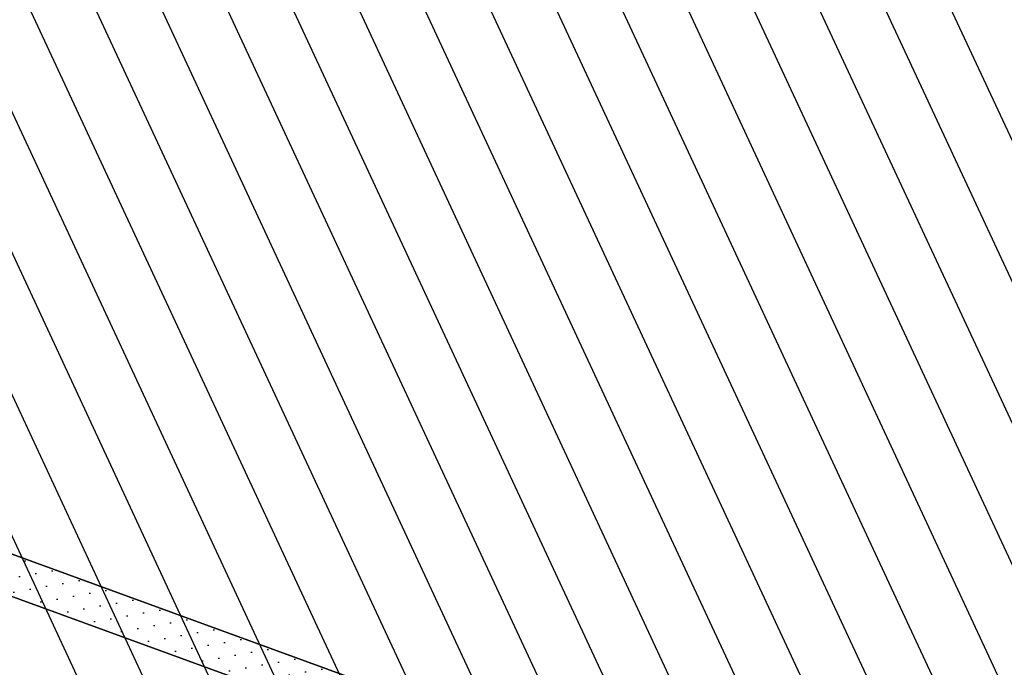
# Model space of a CAD drawing. Header units: millimetres. Extents: x 112481703 to 112588235, y 1264638581 to 1264713486.
# Tile 88 of 256: x 112556682 to 112559653, y 1264648284 to 1264650239. Entities that reach past the tile are written whole.
import ezdxf

# ---------------------------------------------------------------- set-up
doc = ezdxf.new("R2010")
doc.units = ezdxf.units.MM
doc.header["$LTSCALE"] = 0.5
doc.header["$MEASUREMENT"] = 0
doc.linetypes.add('PLINE', pattern=[0])
for name, color, linetype in [('242- Ikke-bærende innervegger', 7, 'Continuous'), ('242- Ikke-bærende innervegger (Skravur)', 7, 'Continuous'), ('862- M___Nettoareal', 7, 'Continuous'), ('862- M___Nettoareal(Polylinje)', 7, 'Continuous'), ('LA_farge_dekke_asfalt2', 7, 'Continuous')]:
    doc.layers.add(name, color=color, linetype=linetype)

# ---------------------------------------------------------------- blocks, each defined once
blk = doc.blocks.new('Landskap_2500_56', base_point=(112560777.1, 1264650164.5))
at = {"layer": '862- M___Nettoareal(Polylinje)', "linetype": 'PLINE', "flags": 128}
blk.add_lwpolyline([(112564043.1, 1264651610.5), (112560943, 1264652741.5), (112560223.2, 1264650768.7), (112560182.1, 1264650656), (112558059, 1264651430.6), (112556649.9, 1264651944.7), (112556615.6, 1264651850.7), (112555582.2, 1264649018.4), (112559424.5, 1264647616.5), (112562214.6, 1264646598.6)], close=True, dxfattribs=at)
blk = doc.blocks.new('Kontor_2520_58', base_point=(112556085.7, 1264645805.1))
at = {"layer": '862- M___Nettoareal(Polylinje)', "linetype": 'PLINE', "flags": 128}
blk.add_lwpolyline([(112553731.4, 1264643945.4), (112556963, 1264642766.4), (112557703.4, 1264644795.6), (112557139.7, 1264645001.2), (112557665.8, 1264646443.2), (112558727.4, 1264646055.9), (112559270.6, 1264647544.9), (112555541.1, 1264648905.6)], close=True, dxfattribs=at)

msp = doc.modelspace()

# ---------------------------------------------------------------- hatches: boundary and pattern name
at = {"layer": '242- Ikke-bærende innervegger (Skravur)', "linetype": 'Continuous'}
h = msp.add_hatch(dxfattribs=at)
h.set_pattern_fill('Prikker_tett', color=256, style=0, pattern_type=2)
h.set_pattern_definition([(249.95599, (112557650, 1264717795), (-81.35699, 29.68231), [0, -50]), (249.95599, (112557682.11, 1264717756.67), (-81.35699, 29.68231), [0, -50])])
h.paths.add_polyline_path([(112559311.8, 1264647657.7), (112555582.2, 1264649018.4), (112555541.1, 1264648905.6), (112559270.6, 1264647544.9)])
at = {"layer": 'LA_farge_dekke_asfalt2', "linetype": 'Continuous'}
h = msp.add_hatch(dxfattribs=at)
h.set_pattern_fill('Murverk', color=256, style=0, pattern_type=2)
h.set_pattern_definition([(294.956, (112557650, 1264717795), (163.1938, 75.94596), [])])
h.paths.add_polyline_path([(112560860.6, 1264667658.3), (112562616.7, 1264672471.6), (112559995.7, 1264673427.9), (112559309.6, 1264671547.3), (112556566.5, 1264672548.1), (112556077.4, 1264671207.6), (112551887.6, 1264672736.3), (112550859.3, 1264669918), (112548773.8, 1264670678.9), (112548539, 1264670035.4), (112546176.3, 1264670897.4), (112543555.3, 1264671853.6), (112540861.4, 1264664469.7), (112545422.3, 1264662805.7), (112543616.1, 1264657854.9), (112550126.3, 1264655479.7), (112546836, 1264646461.2), (112560363.8, 1264641525.7), (112565299.3, 1264655053.5), (112555491.6, 1264658631.7), (112556213.9, 1264660591.1), (112557023.9, 1264660297.4), (112558073.9, 1264663192.9), (112557263, 1264663486.9), (112559028.7, 1264668326.6)])

# ---------------------------------------------------------------- linework, layer by layer
at = {"layer": '242- Ikke-bærende innervegger', "linetype": 'PLINE', "flags": 128}
for points in [[(112559311.8, 1264647657.7), (112555582.2, 1264649018.4)], [(112555541.1, 1264648905.6), (112559270.6, 1264647544.9)]]:
    msp.add_lwpolyline(points, dxfattribs=at)

# ---------------------------------------------------------------- block references
at = {"layer": '862- M___Nettoareal', "linetype": 'Continuous'}
for name, p in [('Landskap_2500_56', (112560777.1, 1264650164.5)), ('Kontor_2520_58', (112556085.7, 1264645805.1))]:
    msp.add_blockref(name, p, dxfattribs=at)

doc.saveas('drawing.dxf')
